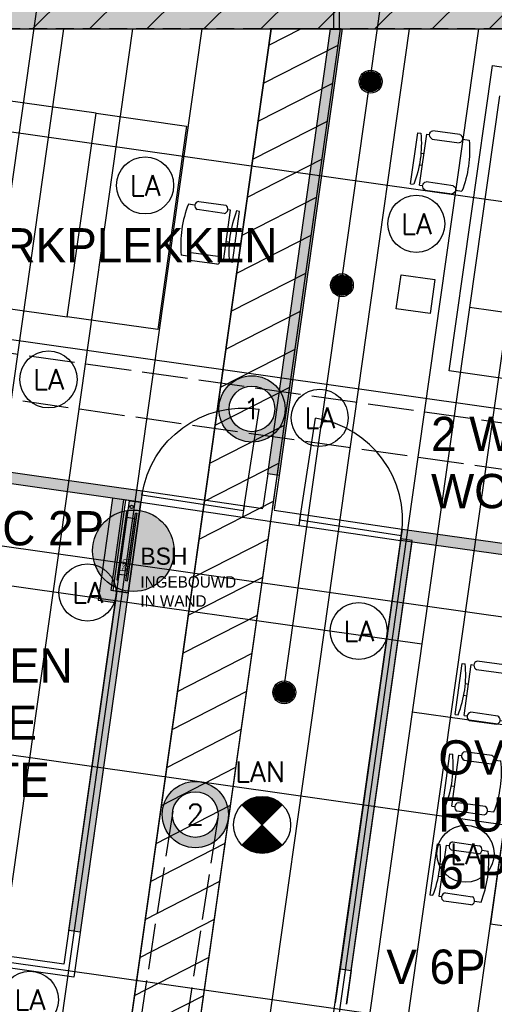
# Model space of a CAD drawing. Header units: millimetres. Extents: x -4107 to 114693, y -37499 to 54671.
# Tile 125 of 156: x 60447 to 64605, y 27556 to 36176. Entities that reach past the tile are written whole.
import ezdxf
from ezdxf.enums import TextEntityAlignment as Align

# ---------------------------------------------------------------- set-up
doc = ezdxf.new("R2010")
doc.units = ezdxf.units.MM
doc.header["$LTSCALE"] = 50
doc.linetypes.add('XREF_06_Vloergoot installaties$0$E_GOOT5', pattern=[10, 8, -2])
doc.linetypes.add('XREF_06_werkset$0$B0702', pattern=[4.6875, 3.125, -1.5625])
for name, color, linetype in [('FOK_ BRANDSLANGHASPELS', 2, 'Continuous'), ('FOK_05---_TEKST_18', 1, 'Continuous'), ('FOK_05---_TEKST_25', 2, 'Continuous'), ('FOK_22_BINNENWANDEN', 2, 'Continuous'), ('FOK_22_BINNENWANDEN @ 1 VP1', 2, 'Continuous'), ('FOK_22_BINNENWANDEN @ 1 VP2', 2, 'Continuous'), ('FOK_22_BINNENWANDEN @ 1 VPModel', 2, 'Continuous'), ('FOK_82_LOS MEUBILAIR', 1, 'Continuous'), ('XREF_06_PLAFOND$0$AA00VV4-_SOLID252', 254, 'Continuous'), ('XREF_06_PLAFOND$0$AA45----_PLAFONDAFW', 1, 'Continuous'), ('XREF_06_PLAFOND$0$AI45----_PLAFONDAFW', 2, 'Continuous'), ('XREF_06_Sprinkler installatie$0$WL$1----', 3, 'Continuous'), ('XREF_06_Sprinkler installatie$0$WL524---', 4, 'Continuous'), ('XREF_06_Sprinkler installatie$0$WL6516--', 4, 'Continuous'), ('XREF_06_verlichting$0$EL6311--', 3, 'Continuous'), ('XREF_06_Vloergoot installaties$0$EL6131--_VG', 3, 'Continuous'), ('XREF_06_Vloergoot installaties$0$EL6222--', 3, 'Continuous'), ('XREF_06_werkset$0$AI35----_PLAFONDS', 242, 'Continuous')]:
    doc.layers.add(name, color=color, linetype=linetype)
doc.styles.add('XREF_06_Sprinkler installatie$0$Standard', font='txt')
doc.styles.add('XREF_06_verlichting$0$BURO-018', font='simplex.shx', dxfattribs={"height": 180})
doc.styles.add('XREF_06_Vloergoot installaties$0$BURO-018', font='simplex.shx', dxfattribs={"height": 180})

# ---------------------------------------------------------------- blocks, each defined once
blk = doc.blocks.new('XREF_06_Sprinkler installatie$0$SP-KOP02')
at = {"color": 0, "linetype": 'Continuous'}
for p, q in [((-0.875, -0.023), (0.023, 0.875)), ((-0.847, -0.219), (0.219, 0.847)), ((-0.843, 0.233), (-0.233, 0.843)), ((-0.786, -0.383), (0.383, 0.786)), ((-0.702, -0.523), (0.523, 0.702)), ((-0.595, -0.641), (0.641, 0.595)), ((-0.469, -0.739), (0.739, 0.469)), ((-0.32, -0.815), (0.815, 0.32)), ((-0.144, -0.863), (0.863, 0.144)), ((0.072, -0.872), (0.872, -0.072)), ((0.381, -0.788), (0.788, -0.381))]:
    blk.add_line(p, q, dxfattribs=at)
at = {"color": 0, "linetype": 'Continuous', "const_width": 0.875}
blk.add_lwpolyline([(-0.438, 0, 1), (0.438, 0, 1)], format="xyb", close=True, dxfattribs=at)
at = {"color": 0, "linetype": 'Continuous'}
for radius in [1, 0.875]:
    blk.add_circle((0, 0), radius, dxfattribs=at)
at = {"color": 0, "linetype": 'Continuous', "style": 'XREF_06_Sprinkler installatie$0$Standard', "flags": 1}
for tag, p in [('SP_MATCODE', (2, 2)), ('SP_TEMP', (2, -3)), ('SP_DOORL', (2, -5)), ('SP_KFACT', (2, -7)), ('SP_SPRHK', (2, -9)), ('SP_KLEP', (2, -11))]:
    blk.add_attdef(tag, p, '', height=1, dxfattribs=at)
blk = doc.blocks.new('XREF_06_Sprinkler installatie')
at = {"layer": 'XREF_06_Sprinkler installatie$0$WL$1----'}
h = blk.add_hatch(dxfattribs=at)
h.set_pattern_fill('JIS_WOOD', color=256, scale=500, style=0)
h.set_pattern_definition([(45, (0, -36464.7), (-250, 250), [])])
h.paths.add_polyline_path([(30743.8, 36094.7), (95370.7, 36094.7), (86389.5, -27327.7), (59723.1, -18673.6), (68740.5, 7763.6), (69241.7, 10785.2), (68849, 13405.9), (67638.6, 16023.5), (65645.6, 18159.9), (63178.4, 19545.4), (60388.2, 20131.5), (28895, 21976)], flags=16)
h.paths.add_polyline_path([(29853.9, 37108.7), (96538.4, 37108.7), (87224.3, -28664.7), (58653.6, -19392.5), (68002.1, 8015.3), (68349.5, 9912.5), (68461.1, 10706.3), (68321.4, 11469.3), (68229.8, 12765.7), (68109.2, 13218.5), (67906.9, 13527.4), (67399.1, 14920.6), (67172.5, 15065.3), (66709.9, 15980.2), (66021.2, 16693), (65104.6, 17592.2), (63974.8, 18325.8), (62832.6, 18841.7), (59822.5, 19383.9), (28023.7, 21252.6)])
blk.add_lwpolyline([(30743.8, 36094.7), (95370.7, 36094.7), (86389.5, -27327.7), (59723.1, -18673.6), (68740.5, 7763.6), (69241.7, 10785.2), (68849, 13405.9), (67638.6, 16023.5), (65645.6, 18159.9), (63178.4, 19545.4), (60388.2, 20131.5), (28895, 21976)], close=True, dxfattribs=at)
at = {"layer": 'XREF_06_Sprinkler installatie$0$WL524---'}
for p, q in [((62756.4, 30275.2), (63652.7, 36604.5)), ((59804.5, 30678.1), (60628, 36493.2)), ((64649.2, 35508.3), (64387.1, 33657)), ((64387.1, 33657), (63885.4, 30114.1)), ((72159.1, 32556.4), (64387.1, 33657)), ((54991.2, 31982.7), (63969.9, 30711.2)), ((63885.4, 30114.1), (62462.8, 20068.2)), ((71640.9, 29015.9), (63885.4, 30114.1))]:
    blk.add_line(p, q, dxfattribs=at)
at = {"layer": 'XREF_06_Sprinkler installatie$0$WL6516--', "xscale": 99.9999999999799, "yscale": 100, "zscale": 100, "rotation": 7.589429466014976}
for p in [(63521.7, 35634.2), (63269.3, 33852), (62764.6, 30287.5)]:
    blk.add_blockref('XREF_06_Sprinkler installatie$0$SP-KOP02', p, dxfattribs=at)
blk = doc.blocks.new('XREF_06_Vloergoot installaties$0$E00415')
at = {"linetype": 'Continuous'}
h = blk.add_hatch(color=0, dxfattribs=at)
edge = h.paths.add_edge_path()
edge.add_arc((0, 0), 2.9, 0, 360)
edge = h.paths.add_edge_path(flags=16)
edge.add_arc((0, 0), 2, 0, 360)
at = {"color": 0, "linetype": 'Continuous'}
for radius in [2.9, 2]:
    blk.add_circle((0, 0), radius, dxfattribs=at)
at = {"color": 0, "linetype": 'Continuous', "style": 'XREF_06_Vloergoot installaties$0$BURO-018'}
for tag, p in [('E_GKAST', (0, 8)), ('E_GROEP', (0, 5)), ('E_SGROEP', (4.5, 5))]:
    blk.add_attdef(tag, text='', height=1.8, dxfattribs=at).set_placement(p, align=Align.MIDDLE)
at = {"color": 0, "linetype": 'Continuous', "style": 'XREF_06_Vloergoot installaties$0$BURO-018', "flags": 1}
for tag, p in [('E_VERMCODE', (13, 5)), ('E_MATCODE', (0, 0))]:
    blk.add_attdef(tag, text='', height=1.8, dxfattribs=at).set_placement(p, align=Align.MIDDLE)
blk = doc.blocks.new('XREF_06_Vloergoot installaties')
at = {"layer": 'XREF_06_Vloergoot installaties$0$EL6131--_VG', "linetype": 'XREF_06_Vloergoot installaties$0$E_GOOT5'}
for p, q in [((50629.8, 34637.5), (80364.5, 30423.3)), ((50573.7, 34241.5), (80308.4, 30027.3)), ((61787.5, 29247.9), (61237.7, 25683.6)), ((62182.8, 29187), (61633.1, 25622.6))]:
    blk.add_line(p, q, dxfattribs=at)
at = {"layer": 'XREF_06_Vloergoot installaties$0$EL6222--'}
ref = blk.add_blockref('XREF_06_Vloergoot installaties$0$E00415', (62481.7, 32768.6), dxfattribs=dict(at, xscale=99.99999999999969, yscale=100, zscale=100, rotation=352.2551880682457))
ref.add_attrib('E_GROEP', '1', dxfattribs={"layer": '0', "color": 1, "linetype": 'Continuous', "height": 180, "style": 'XREF_06_Vloergoot installaties$0$BURO-018'}).set_placement((62481.7, 32768.6), align=Align.MIDDLE)
ref = blk.add_blockref('XREF_06_Vloergoot installaties$0$E00415', (61985.1, 29217.5), dxfattribs=dict(at, xscale=99.99999999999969, yscale=100, zscale=100, rotation=352.2551880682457))
ref.add_attrib('E_GROEP', '2', dxfattribs={"layer": '0', "color": 1, "linetype": 'Continuous', "height": 180, "style": 'XREF_06_Vloergoot installaties$0$BURO-018'}).set_placement((61985.1, 29217.5), align=Align.MIDDLE)
blk = doc.blocks.new('XREF_06_PLAFOND')
at = {"layer": 'XREF_06_PLAFOND$0$AA00VV4-_SOLID252'}
h = blk.add_hatch(color=256, dxfattribs=at)
edge = h.paths.add_edge_path()
edge.add_line((87220.1, -28652.8), (96531.3, 37099.7))
edge.add_line((96531.3, 37099.7), (29925.1, 37099.7))
edge.add_line((29925.1, 37099.7), (27765.5, 20607.3))
edge.add_line((27765.5, 20607.3), (31097.5, 20428.6))
edge.add_line((31097.5, 20428.6), (31103.1, 20519.4))
edge.add_line((31103.1, 20519.4), (31163, 20516.2))
edge.add_line((31163, 20516.2), (31182.2, 20829.6))
edge.add_line((31182.2, 20829.6), (60332.4, 19103.1))
edge.add_arc((59884.7, 10785.2), 8330, -18.83392, 86.91943, ccw=False)
edge.add_line((67768.7, 8096), (58457.3, -19218.5))
edge.add_line((58457.3, -19218.5), (58452.6, -19217))
edge.add_line((58452.6, -19217), (58423.3, -19307.3))
edge.add_line((58423.3, -19307.3), (87220.1, -28652.8))
edge = h.paths.add_edge_path(flags=16)
edge.add_arc((59884.7, 10785.2), 9330, 341.17597, 446.61048)
edge.add_line((60436.4, 20098.9), (31243.3, 21827.8))
edge.add_line((31243.3, 21827.8), (28955.1, 21950.5))
edge.add_line((28955.1, 21950.5), (30807, 36094.7))
edge.add_line((30807, 36094.7), (95373.9, 36094.7))
edge.add_line((95373.9, 36094.7), (86392.8, -27327.7))
edge.add_line((86392.8, -27327.7), (59702.3, -18665.8))
edge.add_line((59702.3, -18665.8), (68715.7, 7774.7))
at = {"layer": 'XREF_06_PLAFOND$0$AA45----_PLAFONDAFW'}
h = blk.add_hatch(dxfattribs=at)
h.set_pattern_fill('ANSI31', color=256, scale=2200, angle=342.02, style=0)
h.set_pattern_definition([(27.02, (0, 0), (-124.9329, 244.9832), [])])
h.paths.add_polyline_path([(60385.9, 20101.7), (60984.6, 20050.1), (63256.6, 36094.7), (62650.6, 36094.7)])
at = {"layer": 'XREF_06_PLAFOND$0$AI45----_PLAFONDAFW'}
h = blk.add_hatch(dxfattribs=at)
h.set_pattern_fill('_USER,_O', color=256, scale=1800, pattern_type=0)
h.set_pattern_definition([(351.94, (60508.5, -17546.5), (252.38, 1782.22), [])])
edge = h.paths.add_edge_path(flags=16)
edge.add_arc((41622.2, 26897.4), 5449.9, 0, 180)
edge.add_arc((41622.2, 26897.4), 5449.9, 180, 360)
h.paths.add_polyline_path([(49833.5, 30277.3), (51633.5, 30277.3), (51633.5, 27677.3), (49833.5, 27677.3)], flags=16)
edge = h.paths.add_edge_path(flags=16)
edge.add_arc((86127.3, 26613.5), 3800, 0, 180)
edge.add_arc((86127.3, 26613.5), 3800, 180, 360)
edge = h.paths.add_edge_path(flags=16)
edge.add_arc((74998.8, -10766.8), 5450, 0, 180)
edge.add_arc((74998.8, -10766.8), 5450, 180, 360)
edge = h.paths.add_edge_path()
edge.add_arc((59888.1, 10791.1), 9323.9, 341.24236, 446.62909)
edge.add_line((60436.4, 20098.9), (31243.3, 21827.8))
edge.add_line((31243.3, 21827.8), (28955.1, 21950.5))
edge.add_line((28955.1, 21950.5), (30807, 36094.7))
edge.add_line((30807, 36094.7), (95373.9, 36094.7))
edge.add_line((95373.9, 36094.7), (86392.8, -27327.7))
edge.add_line((86392.8, -27327.7), (59702.3, -18665.8))
edge.add_line((59702.3, -18665.8), (68716.8, 7792.9))
h = blk.add_hatch(dxfattribs=at)
h.set_pattern_fill('_USER,_O', color=256, scale=600, angle=90, pattern_type=0)
h.set_pattern_definition([(81.94, (95317.84, 35698.9), (-594.073, 84.126), [])])
edge = h.paths.add_edge_path(flags=16)
edge.add_arc((86127.3, 26613.5), 3800, 0, 360)
edge = h.paths.add_edge_path(flags=16)
edge.add_arc((74998.8, -10766.8), 5450, 0, 360)
edge = h.paths.add_edge_path(flags=16)
edge.add_arc((41622.2, 26897.4), 5449.9, 0, 360)
h.paths.add_polyline_path([(49933.5, 30177.3), (51533.5, 30177.3), (51533.5, 27777.3), (49933.5, 27777.3)], flags=16)
edge = h.paths.add_edge_path()
edge.add_arc((59888.1, 10791.1), 9323.9, 341.24236, 446.62909)
edge.add_line((60436.4, 20098.9), (31243.3, 21827.8))
edge.add_line((31243.3, 21827.8), (28955.1, 21950.5))
edge.add_line((28955.1, 21950.5), (30807, 36094.7))
edge.add_line((30807, 36094.7), (95373.9, 36094.7))
edge.add_line((95373.9, 36094.7), (86392.8, -27327.7))
edge.add_line((86392.8, -27327.7), (59702.3, -18665.8))
edge.add_line((59702.3, -18665.8), (68716.8, 7792.9))
at = {"layer": 'XREF_06_PLAFOND$0$AA45----_PLAFONDAFW'}
blk.add_lwpolyline([(60385.9, 20101.7), (60984.6, 20050.1), (63256.6, 36094.7), (62650.6, 36094.7)], close=True, dxfattribs=at)
blk = doc.blocks.new('XREF_06_verlichting$0$1115B3A')
at = {"color": 0, "linetype": 'Continuous'}
blk.add_circle((0, 0), 2.5, dxfattribs=at)
at = {"color": 0, "linetype": 'Continuous', "style": 'XREF_06_verlichting$0$BURO-018'}
for tag, p in [('E_GKAST', (0, 8)), ('E_GROEP', (0, 5)), ('E_SGROEP', (4.5, 5)), ('E_ARMCODE', (0, 0)), ('E_SLET', (4.5, -1))]:
    blk.add_attdef(tag, text='', height=1.8, dxfattribs=at).set_placement(p, align=Align.MIDDLE)
blk = doc.blocks.new('XREF_06_verlichting$0$E00018')
at = {"color": 0, "linetype": 'Continuous'}
for p, q in [((-1.768, -1.768), (1.768, 1.768)), ((1.768, -1.768), (-1.768, 1.768))]:
    blk.add_line(p, q, dxfattribs=at)
at = {"color": 0, "linetype": 'Continuous', "const_width": 2.5}
for points in [[(-0.884, 0.884, -0.198912), (0, 1.25, -0.198912), (0.884, 0.884, -1)], [(-0.884, -0.884, 0.198912), (0, -1.25, 0.198912), (0.884, -0.884, 1)]]:
    blk.add_lwpolyline(points, format="xyb", dxfattribs=at)
blk = doc.blocks.new('XREF_06_verlichting$0$1115B3A-NO1')
at = {"color": 0, "linetype": 'Continuous'}
blk.add_circle((0, 0), 2.5, dxfattribs=at)
at = {"color": 0, "zscale": 100}
blk.add_blockref('XREF_06_verlichting$0$E00018', (0, 0), dxfattribs=at)
at = {"color": 0, "linetype": 'Continuous', "style": 'XREF_06_verlichting$0$BURO-018'}
for tag, p in [('E_GKAST', (0, 8)), ('E_GROEP', (0, 5)), ('E_SGROEP', (4.5, 5)), ('E_ARMCODE', (0, 0)), ('E_SLET', (4.5, -1))]:
    blk.add_attdef(tag, text='', height=1.8, dxfattribs=at).set_placement(p, align=Align.MIDDLE)
blk = doc.blocks.new('XREF_06_verlichting')
at = {"layer": 'XREF_06_verlichting$0$EL6311--'}
ref = blk.add_blockref('XREF_06_verlichting$0$1115B3A', (61545.4, 34725.5), dxfattribs=dict(at, xscale=100, yscale=100, zscale=100))
ref.add_attrib('E_ARMCODE', 'LA', dxfattribs={"layer": '0', "color": 1, "linetype": 'Continuous', "height": 180, "style": 'XREF_06_verlichting$0$BURO-018'}).set_placement((61545.4, 34725.5), align=Align.MIDDLE)
ref = blk.add_blockref('XREF_06_verlichting$0$1115B3A', (63921.7, 34389), dxfattribs=dict(at, xscale=100, yscale=100, zscale=100))
ref.add_attrib('E_ARMCODE', 'LA', dxfattribs={"layer": '0', "color": 1, "linetype": 'Continuous', "height": 180, "style": 'XREF_06_verlichting$0$BURO-018'}).set_placement((63921.7, 34389), align=Align.MIDDLE)
ref = blk.add_blockref('XREF_06_verlichting$0$1115B3A', (60698.9, 33027.4), dxfattribs=dict(at, xscale=100, yscale=100, zscale=100))
ref.add_attrib('E_ARMCODE', 'LA', dxfattribs={"layer": '0', "color": 1, "linetype": 'Continuous', "height": 180, "style": 'XREF_06_verlichting$0$BURO-018'}).set_placement((60698.9, 33027.4), align=Align.MIDDLE)
ref = blk.add_blockref('XREF_06_verlichting$0$1115B3A', (63075.2, 32690.9), dxfattribs=dict(at, xscale=100, yscale=100, zscale=100))
ref.add_attrib('E_ARMCODE', 'LA', dxfattribs={"layer": '0', "color": 1, "linetype": 'Continuous', "height": 180, "style": 'XREF_06_verlichting$0$BURO-018'}).set_placement((63075.2, 32690.9), align=Align.MIDDLE)
ref = blk.add_blockref('XREF_06_verlichting$0$1115B3A', (61040.6, 31161), dxfattribs=dict(at, xscale=100, yscale=100, zscale=100))
ref.add_attrib('E_ARMCODE', 'LA', dxfattribs={"layer": '0', "color": 1, "linetype": 'Continuous', "height": 180, "style": 'XREF_06_verlichting$0$BURO-018'}).set_placement((61040.6, 31161), align=Align.MIDDLE)
ref = blk.add_blockref('XREF_06_verlichting$0$1115B3A', (63416.9, 30824.5), dxfattribs=dict(at, xscale=100, yscale=100, zscale=100))
ref.add_attrib('E_ARMCODE', 'LA', dxfattribs={"layer": '0', "color": 1, "linetype": 'Continuous', "height": 180, "style": 'XREF_06_verlichting$0$BURO-018'}).set_placement((63416.9, 30824.5), align=Align.MIDDLE)
ref = blk.add_blockref('XREF_06_verlichting$0$1115B3A-NO1', (62570.5, 29126.4), dxfattribs=dict(at, xscale=100, yscale=100, zscale=100))
ref.add_attrib('E_ARMCODE', 'LAN', dxfattribs={"layer": '0', "color": 1, "linetype": 'Continuous', "height": 180, "style": 'XREF_06_verlichting$0$BURO-018'}).set_placement((62552.4, 29592.7), align=Align.MIDDLE)
ref = blk.add_blockref('XREF_06_verlichting$0$1115B3A', (64352.7, 28874.1), dxfattribs=dict(at, xscale=100, yscale=100, zscale=100))
ref.add_attrib('E_ARMCODE', 'LA', dxfattribs={"layer": '0', "color": 1, "linetype": 'Continuous', "height": 180, "style": 'XREF_06_verlichting$0$BURO-018'}).set_placement((64352.7, 28874.1), align=Align.MIDDLE)
ref = blk.add_blockref('XREF_06_verlichting$0$1115B3A', (60535.9, 27596.6), dxfattribs=dict(at, xscale=100, yscale=100, zscale=100))
ref.add_attrib('E_ARMCODE', 'LA', dxfattribs={"layer": '0', "color": 1, "linetype": 'Continuous', "height": 180, "style": 'XREF_06_verlichting$0$BURO-018'}).set_placement((60535.9, 27596.6), align=Align.MIDDLE)
blk = doc.blocks.new('WP 1600-800')
at = {"linetype": 'Continuous'}
for p, q in [((569, 1600.1), (595.5, 1600.1)), ((569, 1600.1), (569, 1149.6)), ((648.5, 1600.1), (675, 1600.1)), ((648.5, 1600.1), (648.5, 1149.6)), ((701.5, 1636.1), (940, 1636.1)), ((940, 1564.1), (701.5, 1564.1)), ((966.5, 1600.1), (1022, 1600.1)), ((648.5, 1427.8), (620.3, 1427.8)), ((620.9, 1321.8), (648.5, 1321.8)), ((569, 1149.6), (595.5, 1149.6)), ((648.5, 1149.6), (675, 1149.6)), ((701.5, 1185.6), (940, 1185.6)), ((966.5, 1149.6), (1022, 1149.6)), ((935.6, 1113), (697.1, 1113))]:
    blk.add_line(p, q, dxfattribs=at)
blk.add_lwpolyline([(1133.9, 2274.8), (1933.9, 2274.8), (1933.9, 474.8), (1133.9, 474.8)], close=True)
for centre, radius, start, end in [((-348.6, 1374.8), 970.6, 346.5803, 13.4197), ((712.7, 1600.1), 37.7, 107.28561, 252.71439), ((928.8, 1600.1), 37.7, 287.28561, 72.71439), ((77.9, 1374.8), 970.6, 346.5803, 13.4197), ((710.9, 1148.6), 38.2, 104.35438, 248.70731), ((926.1, 1150), 38.2, 284.35438, 68.70731)]:
    blk.add_arc(centre, radius, start, end, dxfattribs=at)
blk = doc.blocks.new('workbench bulo 2700')
at = {"linetype": 'Continuous'}
for p, q in [((68460.2, 36075), (68081.6, 33401.7)), ((69767.1, 35890), (68460.2, 36075)), ((69054.2, 35990.9), (68675.7, 33317.6)), ((68794.5, 33300.8), (69173.1, 35974.1)), ((69388.6, 33216.6), (69767.1, 35890)), ((69838.3, 35198.4), (69783.3, 35206.2)), ((69874, 35230.3), (70110.2, 35196.9)), ((70095.6, 35125.6), (69859.5, 35159)), ((70090, 34707.8), (70153.1, 35153.8)), ((70153.1, 35153.8), (70126.9, 35157.5)), ((70168.7, 34696.6), (70231.9, 35142.7)), ((70231.9, 35142.7), (70205.6, 35146.4)), ((70156.3, 34979.4), (70129, 34983.3)), ((70114.1, 34878.3), (70142.1, 34874.4)), ((69775.1, 34752.4), (69720.2, 34760.1)), ((69806.4, 34784.3), (70042.6, 34750.8)), ((70032.5, 34679.6), (69796.3, 34713)), ((70090, 34707.8), (70063.7, 34711.5)), ((70168.7, 34696.6), (70142.5, 34700.3)), ((67680, 34595.1), (67616.9, 34149)), ((67680, 34595.1), (67706.3, 34591.3)), ((67758.8, 34583.9), (67695.6, 34137.9)), ((67758.8, 34583.9), (67785, 34580.2)), ((67816.3, 34612.1), (68052.4, 34578.7)), ((68042.3, 34507.4), (67806.2, 34540.8)), ((68073.6, 34539.3), (68128.6, 34531.5)), ((67734.6, 34413.4), (67706.7, 34417.3)), ((67692.4, 34312.3), (67719.8, 34308.4)), ((67616.9, 34149), (67643.1, 34145.3)), ((67695.6, 34137.9), (67721.8, 34134.1)), ((67753.1, 34166.1), (67989.3, 34132.6)), ((67974.7, 34061.4), (67738.6, 34094.8)), ((68010.5, 34093.3), (68065.4, 34085.5)), ((68081.6, 33401.7), (69388.6, 33216.6))]:
    blk.add_line(p, q, dxfattribs=at)
for centre, radius, start, end in [((70686.5, 34850.8), 970.6, 158.5203, 185.3597), ((69878.2, 35192.3), 38.2, 96.29438, 240.64731), ((70091.4, 35163.6), 38.2, 276.29438, 60.64731), ((71108.8, 34791), 970.6, 158.5203, 185.3597), ((69812.5, 34747.1), 37.7, 99.22561, 244.65439), ((70026.4, 34716.8), 37.7, 279.22561, 64.65439), ((66740, 34500.7), 970.6, 338.5203, 5.3597), ((67822.3, 34574.9), 37.7, 99.22561, 244.65439), ((68036.3, 34544.6), 37.7, 279.22561, 64.65439), ((67162.3, 34440.9), 970.6, 338.5203, 5.3597), ((67757.3, 34128.1), 38.2, 96.29438, 240.64731), ((67970.5, 34099.3), 38.2, 276.29438, 60.64731)]:
    blk.add_arc(centre, radius, start, end, dxfattribs=at)
blk = doc.blocks.new('gevelaansluiting recht')
blk.add_hatch(color=256).paths.add_polyline_path([(4.2, 29.7), (-4.2, -29.7), (-237, 3.3), (-228.6, 62.7)])
for points in [[(-991.6, 165.7), (-998.6, 116.2)], [(-236.3, 8.2), (-998.6, 116.2)], [(-229.3, 57.7), (-991.6, 165.7)]]:
    blk.add_lwpolyline(points)
blk.add_lwpolyline([(4.2, 29.7), (-4.2, -29.7), (-237, 3.3), (-228.6, 62.7)], close=True)
blk = doc.blocks.new('A$C46E716B0')
at = {"layer": 'FOK_22_BINNENWANDEN', "color": 13}
for points in [[(0, 0), (0, 900)], [(0, 0), (900, 0)]]:
    blk.add_lwpolyline(points, dxfattribs=at)
blk.add_arc((0, 0), 900, 0, 90, dxfattribs=at)
blk = doc.blocks.new('A$C0602654F')
at = {"linetype": 'Continuous'}
for p, q in [((221.8, 1999.3), (283.4, 2445.6)), ((283.4, 2445.6), (309.6, 2442)), ((300.5, 1988.5), (362.1, 2434.7)), ((362.1, 2434.7), (388.4, 2431.1)), ((651.5, 2431.7), (415.3, 2464.3)), ((409.7, 2391.8), (646, 2359.2)), ((677.1, 2391.3), (732.1, 2383.7)), ((311.2, 2267.9), (338.6, 2264.1)), ((324.1, 2159.1), (296.1, 2163)), ((2189, 2179.9), (2134.1, 2187.7)), ((2224.8, 2211.8), (2460.9, 2178.3)), ((2446.4, 2107.1), (2210.2, 2140.5)), ((2440.7, 1689.2), (2503.9, 2135.3)), ((2503.9, 2135.3), (2477.6, 2139)), ((2519.4, 1678.1), (2582.6, 2124.1)), ((2582.6, 2124.1), (2556.4, 2127.9)), ((221.8, 1999.3), (248, 1995.7)), ((300.5, 1988.5), (326.8, 1984.8)), ((594.2, 1984.3), (357.9, 2016.9)), ((348.1, 1945.6), (584.4, 1912.9)), ((615.5, 1945), (670.5, 1937.4)), ((2507.1, 1960.9), (2479.7, 1964.7)), ((2464.9, 1859.8), (2492.8, 1855.8)), ((2125.9, 1733.8), (2070.9, 1741.6)), ((2157.2, 1765.8), (2393.3, 1732.3)), ((112.4, 1206.8), (174, 1653.1)), ((174, 1653.1), (200.2, 1649.5)), ((191.1, 1196), (252.7, 1642.2)), ((252.7, 1642.2), (279, 1638.6)), ((542.1, 1639.2), (305.9, 1671.8)), ((2383.2, 1661), (2147.1, 1694.5)), ((2440.7, 1689.2), (2414.5, 1693)), ((2519.4, 1678.1), (2493.2, 1681.8)), ((300.3, 1599.3), (536.6, 1566.7)), ((567.7, 1598.8), (622.7, 1591.2)), ((201.8, 1475.4), (229.2, 1471.6)), ((2076.9, 1387.8), (2021.9, 1395.6)), ((2112.6, 1419.7), (2348.7, 1386.2)), ((214.7, 1366.6), (186.7, 1370.5)), ((2334.2, 1315), (2098.1, 1348.4)), ((2328.6, 897.1), (2391.7, 1343.2)), ((2391.7, 1343.2), (2365.5, 1346.9)), ((2407.3, 886), (2470.4, 1332)), ((2470.4, 1332), (2444.2, 1335.8)), ((112.4, 1206.8), (138.6, 1203.2)), ((484.8, 1191.8), (248.6, 1224.4)), ((191.1, 1196), (217.4, 1192.4)), ((238.7, 1153.1), (475, 1120.5)), ((506.2, 1152.5), (561.1, 1144.9)), ((2394.9, 1168.8), (2367.6, 1172.6)), ((2352.7, 1067.7), (2380.6, 1063.7)), ((2013.7, 941.7), (1958.7, 949.5)), ((2045, 973.7), (2281.1, 940.2)), ((63.2, 865), (0, 418.9)), ((63.2, 865), (89.4, 861.2)), ((199.4, 882), (435.5, 848.6)), ((2271, 868.9), (2034.9, 902.4)), ((2328.6, 897.1), (2302.3, 900.9)), ((2407.3, 886), (2381, 889.7)), ((141.9, 853.8), (78.7, 407.8)), ((141.9, 853.8), (168.1, 850.1)), ((425.5, 777.3), (189.3, 810.7)), ((456.7, 809.2), (511.7, 801.4)), ((117.7, 683.3), (89.8, 687.2)), ((1967.1, 598.1), (1912.1, 605.6)), ((2234.5, 597.5), (1998.2, 630.1)), ((75.5, 582.2), (102.9, 578.3)), ((1988.4, 558.8), (2224.7, 526.2)), ((2282.1, 554.6), (2220.5, 108.3)), ((2282.1, 554.6), (2255.8, 558.2)), ((2360.8, 543.7), (2299.2, 97.4)), ((2360.8, 543.7), (2334.6, 547.3)), ((136.2, 436), (372.4, 402.5)), ((0, 418.9), (26.2, 415.2)), ((78.7, 407.8), (105, 404)), ((357.8, 331.3), (121.7, 364.7)), ((393.6, 363.2), (448.5, 355.4)), ((2258.5, 383.9), (2286.5, 380.1)), ((2271.4, 275.2), (2244, 278.9)), ((2172.9, 151.2), (1936.6, 183.8)), ((1905.5, 151.8), (1850.5, 159.4)), ((1931.1, 111.3), (2167.3, 78.7)), ((2220.5, 108.3), (2194.2, 111.9)), ((2299.2, 97.4), (2273, 101.1))]:
    blk.add_line(p, q, dxfattribs=at)
blk.add_lwpolyline([(530.9, 166.2), (1719.4, 0), (2051.7, 2376.9), (863.2, 2543)], close=True, dxfattribs=at)
for centre, radius, start, end in [((-656.4, 2347.9), 970.6, 338.72198, 5.56138), ((424.1, 2427.2), 38.2, 103.43437, 247.7873), ((637.1, 2396.4), 38.2, 283.43437, 67.7873), ((-233.9, 2289.6), 970.6, 338.72198, 5.56138), ((3037.2, 1832.3), 970.6, 158.5203, 185.3597), ((2228.9, 2173.8), 38.2, 96.29438, 240.64731), ((2442.2, 2145), 38.2, 276.29438, 60.64731), ((3459.5, 1772.5), 970.6, 158.5203, 185.3597), ((364.1, 1979.7), 37.7, 99.42728, 244.85607), ((578.2, 1950.1), 37.7, 279.42728, 64.85607), ((2163.2, 1728.5), 37.7, 99.22561, 244.65439), ((2377.2, 1698.2), 37.7, 279.22561, 64.65439), ((-765.8, 1555.4), 970.6, 338.72198, 5.56138), ((314.8, 1634.7), 38.2, 103.43437, 247.7873), ((527.7, 1603.9), 38.2, 283.43437, 67.7873), ((-343.3, 1497.1), 970.6, 338.72198, 5.56138), ((2925.1, 1040.2), 970.6, 158.5203, 185.3597), ((2116.8, 1381.7), 38.2, 96.29438, 240.64731), ((2330, 1352.9), 38.2, 276.29438, 60.64731), ((3347.4, 980.4), 970.6, 158.5203, 185.3597), ((254.7, 1187.2), 37.7, 99.42728, 244.85607), ((468.8, 1157.7), 37.7, 279.42728, 64.85607), ((2051, 936.4), 37.7, 99.22561, 244.65439), ((205.4, 844.8), 37.7, 99.22561, 244.65439), ((2265, 906.1), 37.7, 279.22561, 64.65439), ((-876.9, 770.6), 970.6, 338.5203, 5.3597), ((419.4, 814.5), 37.7, 279.22561, 64.65439), ((-454.6, 710.8), 970.6, 338.5203, 5.3597), ((2816.5, 253.4), 970.6, 158.72198, 185.56138), ((2004.4, 592.9), 37.7, 99.42728, 244.85607), ((2218.5, 563.4), 37.7, 279.42728, 64.85607), ((3239, 195.1), 970.6, 158.72198, 185.56138), ((140.4, 398), 38.2, 96.29438, 240.64731), ((353.7, 369.2), 38.2, 276.29438, 60.64731), ((1945.5, 146.7), 38.2, 103.43437, 247.7873), ((2158.5, 115.9), 38.2, 283.43437, 67.7873)]:
    blk.add_arc(centre, radius, start, end, dxfattribs=at)
blk = doc.blocks.new('XREF_06_werkset')
at = {"layer": 'XREF_06_werkset$0$AI35----_PLAFONDS', "linetype": 'XREF_06_werkset$0$B0702'}
blk.add_lwpolyline([(68715.7, 7774.7), (59702.3, -18665.8), (86392.8, -27327.7), (95373.9, 36094.7), (30807, 36094.7), (28955, 21950.5), (31243.3, 21827.8), (60436.4, 20098.9, -0.495504)], format="xyb", close=True, dxfattribs=at)
blk = doc.blocks.new('*U1000')
at = {"layer": 'FOK_22_BINNENWANDEN @ 1 VP1'}
blk.add_hatch(color=256, dxfattribs=at).paths.add_polyline_path([(674.2, 4061.8), (575.1, 4075.2), (42.1, 311.1), (141.1, 297)])
at = {"layer": 'FOK_22_BINNENWANDEN @ 1 VP2'}
blk.add_hatch(color=256, dxfattribs=at).paths.add_polyline_path([(674.2, 4061.8), (575.1, 4075.2), (42.1, 311.1), (141.1, 297)])
at = {"layer": 'FOK_22_BINNENWANDEN @ 1 VPModel'}
blk.add_hatch(color=256, dxfattribs=at).paths.add_polyline_path([(674.2, 4061.8), (575.1, 4075.2), (42.1, 311.1), (141.1, 297)])
blk = doc.blocks.new('A$C33344D17')
at = {"layer": 'FOK_22_BINNENWANDEN'}
blk.add_lwpolyline([(674.2, 4061.8), (575.1, 4075.2), (42.1, 311.1), (141.1, 297)], close=True, dxfattribs=at)
for points in [[(42.1, 311.1), (0, 14)], [(141.1, 297), (99, 0)]]:
    blk.add_lwpolyline(points, dxfattribs=at)
blk.add_blockref('*U1000', (0, 0), dxfattribs=at)
blk = doc.blocks.new('A$C4D8164B4')
at = {"layer": 'FOK_ BRANDSLANGHASPELS'}
h = blk.add_hatch(color=252, dxfattribs=at)
edge = h.paths.add_edge_path()
edge.add_arc((20128.9, 20117.4), 356.6, 0, 360)
at = {"layer": 'FOK_ BRANDSLANGHASPELS', "color": 2}
blk.add_circle((20000, 20000), 20000, dxfattribs=at)
at = {"layer": 'FOK_ BRANDSLANGHASPELS', "color": 6}
blk.add_circle((20128.9, 20117.4), 356.6, dxfattribs=at)
blk = doc.blocks.new('A$C333B68CE')
at = {"color": 253}
blk.add_lwpolyline([(0, 0), (800, 0), (800, 135), (0, 135)], close=True, dxfattribs=at)
at = {"color": 13}
for points in [[(100, 102.5), (700, 102.5), (700, 112.5), (100, 112.5)], [(150, 32.5), (650, 32.5), (650, 102.5), (150, 102.5)], [(100, 32.5), (700, 32.5), (700, 22.5), (100, 22.5)]]:
    blk.add_lwpolyline(points, close=True, dxfattribs=at)
blk.add_circle((748.6, 74.1), 15, dxfattribs=at)
at = {"color": 13, "insert": (178.2, 92.3), "char_height": 50, "width": 193.007, "attachment_point": 1}
blk.add_mtext('{\\fArial|b0|i0|c0|p34;bsh}', dxfattribs=at)
blk = doc.blocks.new('*U992')
at = {"layer": 'FOK_22_BINNENWANDEN @ 1 VP1'}
blk.add_hatch(color=256, dxfattribs=at).paths.add_polyline_path([(54096.7, 33102.9), (61522.6, 32051.3), (61508.6, 31952.3), (54082.6, 33003.8)])
at = {"layer": 'FOK_22_BINNENWANDEN @ 1 VP2'}
blk.add_hatch(color=256, dxfattribs=at).paths.add_polyline_path([(54096.7, 33102.9), (61522.6, 32051.3), (61508.6, 31952.3), (54082.6, 33003.8)])
at = {"layer": 'FOK_22_BINNENWANDEN @ 1 VPModel'}
blk.add_hatch(color=256, dxfattribs=at).paths.add_polyline_path([(54096.7, 33102.9), (61522.6, 32051.3), (61508.6, 31952.3), (54082.6, 33003.8)])
blk = doc.blocks.new('*U993')
at = {"layer": 'FOK_22_BINNENWANDEN @ 1 VP1'}
blk.add_hatch(color=256, dxfattribs=at).paths.add_polyline_path([(63798.4, 31714.8), (70631.7, 30761.3), (70617.7, 30662.3), (63784.4, 31615.8)])
at = {"layer": 'FOK_22_BINNENWANDEN @ 1 VP2'}
blk.add_hatch(color=256, dxfattribs=at).paths.add_polyline_path([(63798.4, 31714.8), (70631.7, 30761.3), (70617.7, 30662.3), (63784.4, 31615.8)])
at = {"layer": 'FOK_22_BINNENWANDEN @ 1 VPModel'}
blk.add_hatch(color=256, dxfattribs=at).paths.add_polyline_path([(63798.4, 31714.8), (70631.7, 30761.3), (70617.7, 30662.3), (63784.4, 31615.8)])
blk = doc.blocks.new('*U996')
at = {"layer": 'FOK_22_BINNENWANDEN @ 1 VP1'}
blk.add_hatch(color=256, dxfattribs=at).paths.add_polyline_path([(62620.7, 32199.3), (63170.4, 36094.7), (63271.3, 36094.7), (62719.7, 32185.4)])
at = {"layer": 'FOK_22_BINNENWANDEN @ 1 VP2'}
blk.add_hatch(color=256, dxfattribs=at).paths.add_polyline_path([(62620.7, 32199.3), (63170.4, 36094.7), (63271.3, 36094.7), (62719.7, 32185.4)])
at = {"layer": 'FOK_22_BINNENWANDEN @ 1 VPModel'}
blk.add_hatch(color=256, dxfattribs=at).paths.add_polyline_path([(62620.7, 32199.3), (63170.4, 36094.7), (63271.3, 36094.7), (62719.7, 32185.4)])
blk = doc.blocks.new('*U1001')
at = {"layer": 'FOK_22_BINNENWANDEN @ 1 VP1'}
blk.add_hatch(color=256, dxfattribs=at).paths.add_polyline_path([(61283.1, 31074), (61297.1, 31173), (61247.6, 31180), (61360, 31973.5), (61260.9, 31987.5), (61134.6, 31095)])
at = {"layer": 'FOK_22_BINNENWANDEN @ 1 VP2'}
blk.add_hatch(color=256, dxfattribs=at).paths.add_polyline_path([(61283.1, 31074), (61297.1, 31173), (61247.6, 31180), (61360, 31973.5), (61260.9, 31987.5), (61134.6, 31095)])
at = {"layer": 'FOK_22_BINNENWANDEN @ 1 VPModel'}
blk.add_hatch(color=256, dxfattribs=at).paths.add_polyline_path([(61283.1, 31074), (61297.1, 31173), (61247.6, 31180), (61360, 31973.5), (61260.9, 31987.5), (61134.6, 31095)])

msp = doc.modelspace()

# ---------------------------------------------------------------- hatches: boundary and pattern name
at = {"layer": 'FOK_22_BINNENWANDEN'}
for color, points in [(253, [(61297.1, 31173), (61409.3, 31965.1), (61508.6, 31952.3), (61396.2, 31158.9)]), (256, [(61396.1, 31159), (60975.6, 28188.9), (60876.6, 28202.9), (61297.1, 31173)])]:
    msp.add_hatch(color=color, dxfattribs=at).paths.add_polyline_path(points)

# ---------------------------------------------------------------- linework, layer by layer
for p, q in [((63197, 27471.3), (63784.8, 31622.8)), ((63310, 27556.3), (63883.9, 31609))]:
    msp.add_line(p, q, dxfattribs=at)
at = {"layer": 'FOK_22_BINNENWANDEN', "ltscale": 0.5}
msp.add_line((60933.7, 27892.8), (60933.7, 27892.8), dxfattribs=at)
at = {"layer": 'FOK_22_BINNENWANDEN'}
for points in [[(61396.2, 31158.8), (60919.7, 27793.8), (53097.7, 28901.4), (54116.3, 36094.7)], [(62620.7, 32199.3), (62576.8, 31902.5)], [(62719.7, 32185.4), (62675.7, 31887.9)], [(61522.6, 32051.3), (62575.8, 31895.6)], [(61508.6, 31952.3), (63784.4, 31615.8)], [(62412.8, 31919.7), (62398.8, 31820.7)], [(62674.8, 31880.9), (63799, 31714.8)], [(62907.7, 31848), (62893.7, 31749)], [(63798.3, 31714.9), (63783.8, 31615.9)], [(61297.2, 31172.8), (60834.7, 27906.8), (58557.1, 28229.3)]]:
    msp.add_lwpolyline(points, dxfattribs=at)
for points in [[(62620.7, 32199.3), (63170.4, 36094.7), (63271.3, 36094.7), (62719.7, 32185.4)], [(54096.7, 33102.9), (61522.6, 32051.3), (61508.6, 31952.3), (54082.6, 33003.8)], [(61283.1, 31074), (61297.1, 31173), (61247.6, 31180), (61360, 31973.5), (61260.9, 31987.5), (61134.6, 31095)], [(61297.1, 31173), (61409.3, 31965.1), (61508.6, 31952.3), (61396.2, 31158.9)], [(63798.4, 31714.8), (70631.7, 30761.3), (70617.7, 30662.3), (63784.4, 31615.8)], [(61396.1, 31159), (60975.6, 28188.9), (60876.6, 28202.9), (61297.1, 31173)]]:
    msp.add_lwpolyline(points, close=True, dxfattribs=at)
at = {"layer": 'FOK_22_BINNENWANDEN', "ltscale": 0.5}
msp.add_lwpolyline([(63166, 36094.6), (63267, 36094.6)], dxfattribs=at)
at = {"layer": 'FOK_82_LOS MEUBILAIR'}
msp.add_lwpolyline([(63787.7, 33942.4), (64084.7, 33900.3), (64042.6, 33603.3), (63745.6, 33645.3)], close=True, dxfattribs=at)

# ---------------------------------------------------------------- block references
for name in ['XREF_06_werkset', 'XREF_06_PLAFOND', 'XREF_06_PLAFOND', 'XREF_06_Sprinkler installatie', 'XREF_06_Sprinkler installatie', 'XREF_06_Vloergoot installaties', 'XREF_06_Vloergoot installaties']:
    msp.add_blockref(name, (0, 0))
at = {"rotation": 81.93999958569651}
msp.add_blockref('A$C333B68CE', (61396.1, 31159), dxfattribs=at)
at = {"layer": 'FOK_22_BINNENWANDEN', "color": 5}
msp.add_blockref('A$C4D8164B4', (41313.6, 11409.4), dxfattribs=at)
at = {"layer": 'FOK_22_BINNENWANDEN'}
for name, p, rotation in [('gevelaansluiting recht', (63220.9, 37099.7), 98.0597010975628), ('A$C46E716B0', (62900.5, 31797), 351.2365862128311)]:
    msp.add_blockref(name, p, dxfattribs=dict(at, rotation=rotation))
for name, p in [('XREF_06_verlichting', (0, 0)), ('*U996', (0, 0)), ('*U992', (0, 0)), ('*U1001', (0, 0)), ('*U993', (0, 0)), ('A$C33344D17', (63211, 27556.3))]:
    msp.add_blockref(name, p, dxfattribs=at)
at = {"layer": 'FOK_22_BINNENWANDEN', "xscale": -1, "rotation": 351.2470102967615}
msp.add_blockref('A$C46E716B0', (62406.9, 31877.1), dxfattribs=at)
at = {"layer": 'FOK_82_LOS MEUBILAIR', "xscale": -1}
for name, p, rotation in [('workbench bulo 2700', (8458.4, 86765.6), 163.8799999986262), ('WP 1600-800', (59268.2, 36098.4), 171.9399999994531)]:
    msp.add_blockref(name, p, dxfattribs=dict(at, rotation=rotation))
at = {"layer": 'FOK_82_LOS MEUBILAIR', "rotation": 171.9399999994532}
msp.add_blockref('WP 1600-800', (63097.8, 35556.1), dxfattribs=at)
at = {"layer": 'FOK_82_LOS MEUBILAIR'}
msp.add_blockref('A$C0602654F', (64040.4, 28095.5), dxfattribs=at)
msp.add_blockref('A$C0602654F', (64040.4, 28095.5), dxfattribs=at)

# ---------------------------------------------------------------- texts
at = {"layer": 'FOK_05---_TEKST_18', "char_height": 300, "width": 57960.996, "attachment_point": 1}
for s, insert in [('{\\fCentury Gothic|b0|i0|c0|p34;2 WERKPLEKKEN}', (59316.3, 34351.1)), ('{\\fCentury Gothic|b0|i0|c0|p34;CONCEN\\PTRATIE\\PRUIMTE}', (59172.5, 30672.1)), ('{\\fCentury Gothic|b0|i0|c0|p34;OVERLEG\\PRUIMTE\\P6 PERSONEN}', (64114.9, 29867.7))]:
    msp.add_mtext(s, dxfattribs=dict(at, insert=insert))
at = {"layer": 'FOK_05---_TEKST_25', "char_height": 300, "width": 57960.996, "attachment_point": 1}
for s, insert in [('{\\fCentury Gothic|b0|i0|c0|p34;2 WP\\PWORKBENCH}', (64050.5, 32699.5)), ('{\\fCentury Gothic|b0|i0|c0|p34;C 2P}', (60293.8, 31874)), ('{\\fCentury Gothic|b0|i0|c0|p34;V 6P}', (63658.6, 28035.3))]:
    msp.add_mtext(s, dxfattribs=dict(at, insert=insert))
at = {"layer": 'FOK_82_LOS MEUBILAIR', "color": 2, "insert": (61504.1, 31554.2), "char_height": 150, "width": 57960.996, "attachment_point": 1}
msp.add_mtext('{\\fCentury Gothic|b0|i0|c0|p34;BSH\\P\\H0.66667x;INGEBOUWD \\PIN WAND}', dxfattribs=at)

doc.saveas('drawing.dxf')
